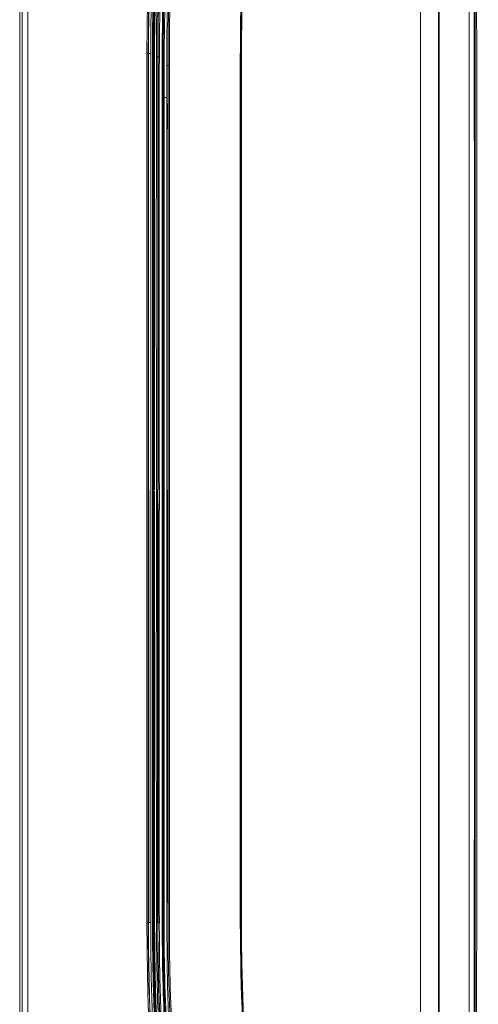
# Model space of a CAD drawing. Extents: x 4615668 to 9294084, y 16339 to 10688993.
# Tile 76 of 256: x 4720878 to 4720889, y 5342558 to 5342581. Entities that reach past the tile are written whole.
import ezdxf

# ---------------------------------------------------------------- set-up
doc = ezdxf.new("R2010")
doc.units = 0
doc.header["$MEASUREMENT"] = 0
doc.layers.add('WM_KLIM_urządzenia', color=3, linetype='Continuous', lineweight=13)
doc.layers.add('Wymiat 100', color=251, linetype='Continuous', lineweight=5)

# ---------------------------------------------------------------- blocks, each defined once
blk = doc.blocks.new('G$C189976BA')
at = {"layer": 'WM_KLIM_urządzenia', "linetype": 'Continuous'}
for p, q in [((0.008, 20.205), (0.008, 63.141)), ((9.826, 62.246), (9.826, 41.686)), ((3.018, 51.903), (3.018, 48.305)), ((3.138, 51.823), (3.138, 51.823)), ((3.147, 51.823), (3.138, 51.823)), ((3.147, 51.823), (3.147, 51.823)), ((3.25, 41.673), (3.251, 51.821)), ((3.365, 51.821), (3.366, 41.673)), ((3.37, 49.392), (3.369, 51.807)), ((5.176, 51.768), (5.187, 51.768)), ((5.188, 41.686), (5.188, 51.768)), ((3.484, 51.616), (3.484, 51.616)), ((3.453, 41.665), (3.453, 50.873)), ((3.483, 50.08), (3.483, 41.665)), ((3.37, 49.392), (3.37, 41.665)), ((3.03, 31.537), (3.03, 41.659)), ((3.137, 41.655), (3.137, 31.522)), ((3.149, 41.655), (3.149, 31.522)), ((3.239, 31.525), (3.239, 41.673)), ((9.826, 41.686), (9.826, 21.125)), ((3.251, 31.525), (3.25, 41.375)), ((5.188, 31.252), (5.177, 31.251)), ((5.192, 30.904), (5.181, 30.904))]:
    blk.add_line(p, q, dxfattribs=at)
for centre, major_axis, ratio, start_param, end_param in [((5.204, 51.768), (0.0175, 0), 0.00441, 1.698458, 3.054325), ((3.069, 31.536), (-0.0438, 0.0001), 0.002931, 4.505891, 6.195927), ((5.204, 31.603), (0.0175, 0), 0.00441, 3.22886, 4.584727), ((5.209, 30.904), (0.0175, 0.0002), 0.003159, 3.22886, 4.585384)]:
    blk.add_ellipse(centre, major_axis=major_axis, ratio=ratio, start_param=start_param, end_param=end_param, dxfattribs=at)
for points, degree, knots in [([(7.732, 69.463), (7.42, 68.981), (7.127, 68.487), (6.366, 67.084), (5.939, 66.154), (4.827, 63.3), (4.311, 61.316), (3.618, 57.29), (3.442, 55.252), (3.381, 52.956), (3.376, 52.701), (3.372, 52.318), (3.371, 52.191), (3.37, 51.999), (3.37, 51.935), (3.37, 51.85), (3.369, 51.828), (3.369, 51.807)], 3, [0, 0, 0, 0, 0.093431, 0.093431, 0.259516, 0.259516, 0.591684, 0.591684, 0.923853, 0.923853, 0.965374, 0.965374, 0.986135, 0.986135, 0.996515, 0.996515, 1, 1, 1, 1]), ([(3.369, 51.807), (3.371, 52.17), (3.375, 52.924), (3.414, 54.095), (3.485, 55.346), (3.598, 56.667), (3.762, 58.053), (3.987, 59.494), (4.357, 61.356), (4.884, 63.332), (5.527, 65.138), (6.069, 66.42), (6.565, 67.454), (7.113, 68.475), (7.524, 69.133), (7.731, 69.463)], 3, [0, 0, 0, 0, 0.059008, 0.122676, 0.190693, 0.262738, 0.338496, 0.41766, 0.499953, 0.64732, 0.749974, 0.811593, 0.873757, 0.93653, 1, 1, 1, 1]), ([(7.752, 69.45), (7.623, 69.248), (7.365, 68.841), (7, 68.211), (6.649, 67.56), (6.316, 66.887), (5.998, 66.193), (5.698, 65.476), (5.278, 64.386), (4.785, 62.884), (4.317, 61.052), (3.964, 59.25), (3.706, 57.489), (3.525, 55.658), (3.412, 53.756), (3.399, 52.464), (3.392, 51.807)], 3, [0, 0, 0, 0, 0.038941, 0.078447, 0.118557, 0.159309, 0.200741, 0.242887, 0.285785, 0.390987, 0.500082, 0.593443, 0.689916, 0.789707, 0.89301, 1, 1, 1, 1]), ([(3.455, 51.616), (3.456, 51.984), (3.456, 52.713), (3.486, 53.796), (3.538, 54.86), (3.613, 55.904), (3.712, 56.928), (3.835, 57.932), (3.98, 58.916), (4.15, 59.881), (4.437, 61.289), (4.9, 63.099), (5.536, 64.942), (6.137, 66.369), (6.644, 67.428), (7.187, 68.436), (7.586, 69.073), (7.783, 69.388)], 3, [0, 0, 0, 0, 0.059472, 0.117895, 0.175297, 0.231709, 0.287163, 0.341693, 0.395335, 0.448122, 0.500094, 0.627882, 0.750025, 0.815062, 0.878313, 0.939911, 1, 1, 1, 1]), ([(7.806, 69.374), (6.969, 68.075), (6.274, 66.689), (5.14, 63.816), (4.705, 62.33), (4.045, 59.313), (3.82, 57.782), (3.535, 54.706), (3.476, 53.161), (3.484, 51.616)], 3, [0, 0, 0, 0, 0.25, 0.25, 0.5, 0.5, 0.75, 0.75, 1, 1, 1, 1]), ([(3.516, 51.609), (3.5, 54.281), (3.686, 56.958), (4.631, 62.216), (5.403, 64.801), (6.59, 67.195)], 3, [0, 0, 0, 0, 0.5, 0.5, 1, 1, 1, 1]), ([(0.062, 41.673), (0.062, 42.971), (0.062, 44.269), (0.063, 49.068), (0.063, 52.569), (0.063, 56.712), (0.063, 57.354), (0.063, 59.708), (0.063, 61.42), (0.063, 63.131)], 3, [0, 0, 0, 0, 0.181468, 0.181468, 0.670917, 0.670917, 0.760738, 0.760738, 1, 1, 1, 1]), ([(0.203, 63.129), (0.2, 59.553), (0.195, 52.401), (0.196, 45.249), (0.196, 41.673)], 3, [0, 0, 0, 0, 0.5, 1, 1, 1, 1]), ([(2.988, 51.903), (2.99, 52.23), (2.994, 52.88), (3.023, 53.847), (3.069, 54.799), (3.134, 55.736), (3.218, 56.659), (3.342, 57.759), (3.521, 59.024), (3.781, 60.439), (4.085, 61.807), (4.334, 62.693), (4.458, 63.13)], 3, [0, 0, 0, 0, 0.086381, 0.171499, 0.255388, 0.338082, 0.419619, 0.500035, 0.630277, 0.756884, 0.880055, 1, 1, 1, 1]), ([(4.486, 63.122), (3.949, 61.307), (3.587, 59.445), (3.123, 55.689), (3.021, 53.796), (3.02, 51.903)], 3, [0, 0, 0, 0, 0.5, 0.5, 1, 1, 1, 1]), ([(3.025, 51.903), (3.026, 53.796), (3.128, 55.69), (3.593, 59.446), (3.955, 61.308), (4.493, 63.123)], 3, [0, 0, 0, 0, 0.5, 0.5, 1, 1, 1, 1]), ([(4.547, 63.132), (4.282, 62.235), (4.058, 61.326), (3.682, 59.471), (3.531, 58.523), (3.181, 55.693), (3.078, 53.797), (3.078, 51.903)], 3, [0, 0, 0, 0, 0.247004, 0.247004, 0.500007, 0.500007, 1, 1, 1, 1]), ([(3.118, 51.823), (3.117, 51.949), (3.116, 52.235), (3.124, 52.712), (3.143, 53.539), (3.189, 54.69), (3.293, 56.117), (3.443, 57.548), (3.644, 58.969), (3.902, 60.384), (4.21, 61.773), (4.467, 62.681), (4.594, 63.132)], 3, [0, 0, 0, 0, 0.033217, 0.074889, 0.125023, 0.249991, 0.376664, 0.500047, 0.627223, 0.752779, 0.876942, 1, 1, 1, 1]), ([(4.62, 63.139), (4.074, 61.309), (3.706, 59.432), (3.355, 56.589), (3.272, 55.637), (3.191, 54.208), (3.171, 53.731), (3.151, 53.016), (3.147, 52.777), (3.14, 52.3), (3.136, 52.062), (3.138, 51.823)], 3, [0, 0, 0, 0, 0.5, 0.5, 0.75, 0.75, 0.875, 0.875, 0.9375, 0.9375, 1, 1, 1, 1]), ([(3.147, 51.823), (3.144, 52.062), (3.149, 52.3), (3.155, 52.777), (3.16, 53.016), (3.18, 53.731), (3.199, 54.208), (3.28, 55.637), (3.363, 56.587), (3.714, 59.429), (4.082, 61.308), (4.628, 63.137)], 3, [0, 0, 0, 0, 0.0625, 0.0625, 0.125, 0.125, 0.25, 0.25, 0.5, 0.5, 1, 1, 1, 1]), ([(4.65, 63.13), (4.577, 62.88), (4.431, 62.375), (4.234, 61.606), (4.053, 60.822), (3.889, 60.022), (3.742, 59.206), (3.612, 58.374), (3.474, 57.348), (3.344, 56.116), (3.241, 54.689), (3.19, 53.492), (3.175, 52.658), (3.167, 52.181), (3.168, 51.942), (3.168, 51.823)], 3, [0, 0, 0, 0, 0.068395, 0.137736, 0.208067, 0.279427, 0.351857, 0.425394, 0.500076, 0.623388, 0.749989, 0.874983, 0.937489, 0.968742, 1, 1, 1, 1]), ([(3.21, 51.821), (3.211, 52.15), (3.214, 52.804), (3.241, 53.777), (3.287, 54.736), (3.352, 55.68), (3.435, 56.61), (3.56, 57.718), (3.741, 58.994), (4.003, 60.421), (4.311, 61.798), (4.564, 62.69), (4.689, 63.13)], 3, [0, 0, 0, 0, 0.086273, 0.17131, 0.255147, 0.33782, 0.419365, 0.499821, 0.630248, 0.756948, 0.880126, 1, 1, 1, 1]), ([(4.717, 63.122), (4.172, 61.295), (3.806, 59.418), (3.339, 55.635), (3.238, 53.727), (3.241, 51.821)], 3, [0, 0, 0, 0, 0.5, 0.5, 1, 1, 1, 1]), ([(3.248, 51.821), (3.245, 53.727), (3.346, 55.635), (3.813, 59.419), (4.179, 61.296), (4.724, 63.124)], 3, [0, 0, 0, 0, 0.5, 0.5, 1, 1, 1, 1]), ([(4.758, 63.133), (4.691, 62.904), (4.558, 62.446), (4.379, 61.753), (4.214, 61.056), (4.016, 60.127), (3.804, 58.953), (3.583, 57.396), (3.41, 55.669), (3.297, 53.764), (3.285, 52.475), (3.279, 51.821)], 3, [0, 0, 0, 0, 0.062506, 0.125, 0.18753, 0.250137, 0.373834, 0.5002, 0.662197, 0.828699, 1, 1, 1, 1]), ([(3.345, 51.821), (3.347, 52.153), (3.351, 52.812), (3.379, 53.791), (3.425, 54.752), (3.49, 55.695), (3.573, 56.62), (3.695, 57.709), (3.871, 58.955), (4.128, 60.363), (4.438, 61.756), (4.699, 62.673), (4.83, 63.133)], 3, [0, 0, 0, 0, 0.08705, 0.172569, 0.25659, 0.339149, 0.42028, 0.500021, 0.626185, 0.749995, 0.874898, 1, 1, 1, 1]), ([(4.856, 63.139), (4.777, 62.869), (4.624, 62.346), (4.43, 61.581), (4.265, 60.868), (4.127, 60.21), (4.014, 59.609), (3.921, 59.069), (3.845, 58.592), (3.785, 58.18), (3.739, 57.836), (3.63, 56.981), (3.494, 55.604), (3.385, 53.697), (3.373, 52.44), (3.366, 51.821)], 3, [0, 0, 0, 0, 0.073739, 0.142669, 0.20661, 0.265379, 0.318795, 0.366685, 0.408888, 0.445256, 0.475661, 0.49999, 0.670962, 0.837867, 1, 1, 1, 1]), ([(10.665, 62.618), (10.667, 61.457), (10.669, 60.296), (10.675, 55.276), (10.677, 51.418), (10.679, 45.597), (10.679, 43.635), (10.679, 41.673)], 3, [0, 0, 0, 0, 0.166317, 0.166317, 0.718996, 0.718996, 1, 1, 1, 1]), ([(9.821, 41.686), (9.821, 43.015), (9.821, 44.344), (9.821, 46.435), (9.821, 47.197), (9.821, 48.721), (9.821, 49.483), (9.821, 51.007), (9.821, 51.769), (9.821, 54.055), (9.821, 55.579), (9.821, 57.865), (9.821, 58.627), (9.821, 60.151), (9.821, 60.913), (9.821, 61.865), (9.821, 62.056), (9.821, 62.246)], 3, [0, 0, 0, 0, 0.193946, 0.193946, 0.305125, 0.305125, 0.416305, 0.416305, 0.527484, 0.527484, 0.749845, 0.749845, 0.861025, 0.861025, 0.972205, 0.972205, 1, 1, 1, 1]), ([(9.827, 62.246), (9.827, 62.055), (9.827, 61.865), (9.827, 60.913), (9.827, 60.151), (9.827, 58.627), (9.827, 57.865), (9.827, 55.579), (9.827, 54.055), (9.827, 51.769), (9.827, 51.007), (9.827, 49.483), (9.827, 48.721), (9.827, 47.197), (9.827, 46.435), (9.827, 44.344), (9.827, 43.015), (9.827, 41.686)], 3, [0, 0, 0, 0, 0.027795, 0.027795, 0.138975, 0.138975, 0.250154, 0.250154, 0.472515, 0.472515, 0.583694, 0.583694, 0.694874, 0.694874, 0.806054, 0.806054, 1, 1, 1, 1]), ([(6.19, 61.137), (5.818, 59.607), (5.566, 58.05), (5.245, 54.918), (5.176, 53.343), (5.176, 51.768)], 3, [0, 0, 0, 0, 0.5, 0.5, 1, 1, 1, 1]), ([(6.201, 61.135), (6.177, 61.035), (6.154, 60.936), (6.015, 60.337), (5.911, 59.835), (5.635, 58.321), (5.497, 57.304), (5.298, 55.262), (5.237, 54.238), (5.195, 52.731), (5.189, 52.25), (5.188, 51.768)], 3, [0, 0, 0, 0, 0.032429, 0.032429, 0.195342, 0.195342, 0.521167, 0.521167, 0.846993, 0.846993, 1, 1, 1, 1]), ([(6.215, 61.131), (6.158, 60.885), (6.041, 60.39), (5.888, 59.637), (5.75, 58.869), (5.627, 58.087), (5.52, 57.289), (5.416, 56.365), (5.323, 55.31), (5.252, 54.137), (5.21, 52.953), (5.205, 52.167), (5.202, 51.768)], 3, [0, 0, 0, 0, 0.080201, 0.161596, 0.24423, 0.328149, 0.413394, 0.500006, 0.623632, 0.749993, 0.873422, 1, 1, 1, 1]), ([(2.988, 41.673), (2.987, 43.378), (2.986, 46.788), (2.987, 50.198), (2.988, 51.903)], 3, [0, 0, 0, 0, 0.5, 1, 1, 1, 1]), ([(2.988, 51.903), (2.991, 51.903), (2.994, 51.903), (3, 51.903), (3.003, 51.903), (3.008, 51.903), (3.01, 51.903), (3.014, 51.903), (3.016, 51.903), (3.019, 51.903), (3.019, 51.903), (3.02, 51.903)], 3, [0, 0, 0, 0, 0.199529, 0.199529, 0.399096, 0.399096, 0.598209, 0.598209, 0.797322, 0.797322, 1, 1, 1, 1]), ([(3.02, 51.903), (3.019, 50.198), (3.018, 46.788), (3.019, 43.378), (3.019, 41.673)], 3, [0, 0, 0, 0, 0.5, 1, 1, 1, 1]), ([(3.025, 51.903), (3.024, 51.903), (3.023, 51.903), (3.021, 51.903), (3.021, 51.903), (3.02, 51.903)], 3, [0, 0, 0, 0, 0.503561, 0.503561, 1, 1, 1, 1]), ([(3.025, 41.668), (3.024, 43.842), (3.023, 47.253), (3.025, 50.665), (3.025, 51.903)], 3, [0, 0, 0, 0, 0.637121, 1, 1, 1, 1]), ([(3.025, 51.903), (3.026, 51.903), (3.027, 51.903), (3.031, 51.903), (3.034, 51.903), (3.04, 51.903), (3.045, 51.903), (3.053, 51.903), (3.058, 51.903), (3.068, 51.903), (3.073, 51.903), (3.078, 51.903)], 3, [0, 0, 0, 0, 0.199861, 0.199861, 0.399721, 0.399721, 0.599582, 0.599582, 0.799442, 0.799442, 1, 1, 1, 1]), ([(3.078, 51.903), (3.077, 50.197), (3.076, 46.786), (3.077, 43.374), (3.078, 41.668)], 3, [0, 0, 0, 0, 0.5, 1, 1, 1, 1]), ([(3.138, 51.823), (3.138, 51.823), (3.137, 51.823), (3.135, 51.823), (3.133, 51.823), (3.129, 51.823), (3.127, 51.823), (3.123, 51.823), (3.122, 51.823), (3.119, 51.823), (3.118, 51.823), (3.118, 51.823)], 3, [0, 0, 0, 0, 0.263883, 0.263883, 0.527766, 0.527766, 0.791652, 0.791652, 0.918108, 0.918108, 1, 1, 1, 1]), ([(3.118, 41.657), (3.118, 41.674), (3.118, 41.692), (3.118, 41.779), (3.118, 41.85), (3.118, 42.2), (3.118, 42.481), (3.118, 43.884), (3.118, 45.007), (3.118, 47.252), (3.118, 48.374), (3.118, 49.609), (3.118, 49.722), (3.118, 50.497), (3.118, 51.16), (3.118, 51.823)], 3, [0, 0, 0, 0, 0.005176, 0.005176, 0.02588, 0.02588, 0.108695, 0.108695, 0.439957, 0.439957, 0.771218, 0.771218, 0.804393, 0.804393, 1, 1, 1, 1]), ([(3.138, 51.823), (3.138, 51.16), (3.139, 50.497), (3.139, 49.539), (3.139, 49.245), (3.139, 48.36), (3.139, 47.771), (3.139, 47.034), (3.139, 46.886), (3.139, 46.481), (3.139, 46.223), (3.139, 45.707), (3.139, 45.449), (3.139, 44.676), (3.139, 44.16), (3.139, 42.981), (3.139, 42.319), (3.139, 41.657)], 3, [0, 0, 0, 0, 0.19562, 0.19562, 0.282608, 0.282608, 0.456582, 0.456582, 0.500075, 0.500075, 0.576189, 0.576189, 0.652303, 0.652303, 0.80453, 0.80453, 1, 1, 1, 1]), ([(3.147, 41.673), (3.147, 41.82), (3.147, 41.968), (3.147, 42.705), (3.147, 43.294), (3.147, 45.063), (3.147, 46.242), (3.147, 48.888), (3.147, 50.356), (3.147, 51.823)], 3, [0, 0, 0, 0, 0.043563, 0.043563, 0.217816, 0.217816, 0.56632, 0.56632, 1, 1, 1, 1]), ([(3.168, 51.823), (3.167, 51.823), (3.166, 51.823), (3.164, 51.823), (3.162, 51.823), (3.159, 51.823), (3.156, 51.823), (3.152, 51.823), (3.15, 51.823), (3.148, 51.823), (3.147, 51.823), (3.147, 51.823)], 3, [0, 0, 0, 0, 0.081493, 0.081493, 0.21084, 0.21084, 0.473895, 0.473895, 0.736948, 0.736948, 1, 1, 1, 1]), ([(3.168, 51.823), (3.168, 50.131), (3.168, 46.748), (3.168, 43.365), (3.168, 41.673)], 3, [0, 0, 0, 0, 0.5, 1, 1, 1, 1]), ([(3.21, 41.673), (3.209, 43.364), (3.208, 46.747), (3.209, 50.13), (3.21, 51.821)], 3, [0, 0, 0, 0, 0.5, 1, 1, 1, 1]), ([(3.241, 51.821), (3.241, 51.699), (3.241, 51.577), (3.241, 50.968), (3.241, 50.481), (3.24, 49.506), (3.24, 49.018), (3.24, 48.044), (3.24, 47.556), (3.24, 46.581), (3.24, 46.094), (3.24, 45.363), (3.24, 45.119), (3.24, 44.388), (3.241, 43.901), (3.241, 42.833), (3.241, 42.253), (3.241, 41.673)], 3, [0, 0, 0, 0, 0.03602, 0.03602, 0.180104, 0.180104, 0.324188, 0.324188, 0.468273, 0.468273, 0.612357, 0.612357, 0.684399, 0.684399, 0.828483, 0.828483, 1, 1, 1, 1]), ([(3.247, 41.673), (3.247, 41.795), (3.247, 41.917), (3.247, 42.526), (3.247, 43.013), (3.247, 44.475), (3.247, 45.45), (3.247, 46.64), (3.247, 46.854), (3.247, 47.556), (3.247, 48.044), (3.247, 49.018), (3.247, 49.506), (3.247, 50.481), (3.247, 50.968), (3.247, 51.577), (3.247, 51.699), (3.247, 51.821)], 3, [0, 0, 0, 0, 0.036021, 0.036021, 0.180105, 0.180105, 0.468273, 0.468273, 0.531725, 0.531725, 0.67581, 0.67581, 0.819895, 0.819895, 0.963979, 0.963979, 1, 1, 1, 1]), ([(3.279, 51.821), (3.278, 50.13), (3.278, 46.747), (3.278, 43.364), (3.279, 41.673)], 3, [0, 0, 0, 0, 0.5, 1, 1, 1, 1]), ([(3.346, 41.673), (3.346, 43.878), (3.345, 46.083), (3.345, 49.465), (3.345, 50.643), (3.345, 51.821)], 3, [0, 0, 0, 0, 0.651832, 0.651832, 1, 1, 1, 1]), ([(3.366, 51.821), (3.367, 50.643), (3.367, 49.465), (3.367, 46.083), (3.367, 43.878), (3.367, 41.673)], 3, [0, 0, 0, 0, 0.348169, 0.348169, 1, 1, 1, 1]), ([(3.392, 51.807), (3.392, 51.79), (3.392, 51.772), (3.392, 51.684), (3.392, 51.614), (3.392, 51.32), (3.392, 51.097), (3.392, 50.873)], 3, [0, 0, 0, 0, 0.056363, 0.056363, 0.281813, 0.281813, 1, 1, 1, 1]), ([(5.176, 51.768), (5.176, 51.626), (5.176, 51.484), (5.176, 50.774), (5.176, 50.205), (5.176, 49.353), (5.176, 49.069), (5.176, 48.217), (5.176, 47.648), (5.176, 46.796), (5.176, 46.512), (5.176, 45.66), (5.176, 45.091), (5.176, 44.239), (5.176, 43.955), (5.176, 43.009), (5.176, 42.347), (5.176, 41.686)], 3, [0, 0, 0, 0, 0.042269, 0.042269, 0.211346, 0.211346, 0.295884, 0.295884, 0.46496, 0.46496, 0.549498, 0.549498, 0.718575, 0.718575, 0.803113, 0.803113, 1, 1, 1, 1]), ([(5.187, 41.686), (5.187, 43.366), (5.187, 45.887), (5.187, 49.248), (5.187, 50.928), (5.187, 51.768)], 3, [0, 0, 0, 0, 0.5, 0.75, 1, 1, 1, 1]), ([(5.202, 51.768), (5.202, 50.091), (5.202, 46.73), (5.202, 43.369), (5.202, 41.686)], 3, [0, 0, 0, 0, 0.499015, 1, 1, 1, 1]), ([(3.484, 51.616), (3.483, 51.616), (3.482, 51.616), (3.479, 51.616), (3.477, 51.616), (3.472, 51.616), (3.469, 51.616), (3.464, 51.616), (3.462, 51.616), (3.458, 51.616), (3.457, 51.616), (3.455, 51.616)], 3, [0, 0, 0, 0, 0.236828, 0.236828, 0.473655, 0.473655, 0.710488, 0.710488, 0.896393, 0.896393, 1, 1, 1, 1]), ([(3.484, 51.616), (3.484, 51.493), (3.484, 51.369), (3.484, 50.857), (3.483, 50.469), (3.483, 50.08)], 3, [0, 0, 0, 0, 0.241372, 0.241372, 1, 1, 1, 1]), ([(3.39, 50.873), (3.39, 50.856), (3.39, 50.838), (3.39, 50.751), (3.39, 50.681), (3.39, 50.33), (3.39, 50.049), (3.39, 48.646), (3.39, 47.523), (3.39, 44.822), (3.39, 43.244), (3.39, 41.665)], 3, [0, 0, 0, 0, 0.005714, 0.005714, 0.028571, 0.028571, 0.12, 0.12, 0.485714, 0.485714, 1, 1, 1, 1]), ([(0.063, 20.215), (0.063, 21.928), (0.063, 23.641), (0.063, 28.318), (0.063, 31.283), (0.063, 35.731), (0.062, 37.213), (0.062, 39.688), (0.062, 40.68), (0.062, 41.673)], 3, [0, 0, 0, 0, 0.239476, 0.239476, 0.653996, 0.653996, 0.861256, 0.861256, 1, 1, 1, 1]), ([(0.196, 41.673), (0.196, 38.097), (0.195, 30.945), (0.2, 23.793), (0.203, 20.217)], 3, [0, 0, 0, 0, 0.5, 1, 1, 1, 1]), ([(2.988, 31.537), (2.987, 33.225), (2.986, 36.602), (2.987, 39.98), (2.987, 41.668)], 3, [0, 0, 0, 0, 0.5, 1, 1, 1, 1]), ([(3.019, 41.668), (3.019, 41.544), (3.019, 41.421), (3.019, 40.803), (3.019, 40.308), (3.019, 38.825), (3.018, 37.836), (3.018, 36.684), (3.018, 36.521), (3.018, 35.864), (3.018, 35.369), (3.018, 34.38), (3.019, 33.886), (3.019, 32.897), (3.019, 32.402), (3.019, 31.784), (3.02, 31.66), (3.02, 31.537)], 3, [0, 0, 0, 0, 0.036608, 0.036608, 0.183039, 0.183039, 0.475901, 0.475901, 0.524099, 0.524099, 0.67053, 0.67053, 0.816961, 0.816961, 0.963392, 0.963392, 1, 1, 1, 1]), ([(3.025, 31.537), (3.024, 33.154), (3.023, 36.528), (3.024, 39.903), (3.025, 41.659)], 3, [0, 0, 0, 0, 0.479382, 1, 1, 1, 1]), ([(3.078, 41.659), (3.077, 39.972), (3.076, 36.598), (3.077, 33.224), (3.078, 31.537)], 3, [0, 0, 0, 0, 0.5, 1, 1, 1, 1]), ([(3.118, 31.522), (3.118, 31.804), (3.118, 32.086), (3.118, 32.823), (3.118, 33.278), (3.118, 34.027), (3.118, 34.322), (3.118, 35.206), (3.118, 35.796), (3.118, 36.68), (3.118, 36.975), (3.118, 37.859), (3.118, 38.449), (3.118, 39.333), (3.118, 39.628), (3.118, 40.5), (3.118, 41.078), (3.118, 41.655)], 3, [0, 0, 0, 0, 0.083507, 0.083507, 0.218159, 0.218159, 0.305423, 0.305423, 0.479951, 0.479951, 0.567215, 0.567215, 0.741744, 0.741744, 0.829008, 0.829008, 1, 1, 1, 1]), ([(3.139, 41.655), (3.139, 41.508), (3.139, 41.361), (3.139, 40.624), (3.139, 40.034), (3.139, 38.266), (3.139, 37.086), (3.139, 35.477), (3.139, 35.047), (3.139, 34.322), (3.139, 34.027), (3.139, 33.143), (3.139, 32.553), (3.138, 31.817), (3.138, 31.669), (3.138, 31.522)], 3, [0, 0, 0, 0, 0.043632, 0.043632, 0.21816, 0.21816, 0.567217, 0.567217, 0.694576, 0.694576, 0.78184, 0.78184, 0.956368, 0.956368, 1, 1, 1, 1]), ([(3.147, 31.522), (3.147, 33.211), (3.147, 36.589), (3.147, 39.966), (3.147, 41.655)], 3, [0, 0, 0, 0, 0.5, 1, 1, 1, 1]), ([(3.168, 41.655), (3.168, 39.966), (3.168, 36.589), (3.168, 33.211), (3.168, 31.522)], 3, [0, 0, 0, 0, 0.5, 1, 1, 1, 1]), ([(3.21, 31.525), (3.209, 33.216), (3.208, 36.599), (3.209, 39.982), (3.21, 41.673)], 3, [0, 0, 0, 0, 0.5, 1, 1, 1, 1]), ([(3.241, 41.673), (3.241, 39.981), (3.24, 36.599), (3.241, 33.216), (3.241, 31.525)], 3, [0, 0, 0, 0, 0.5, 1, 1, 1, 1]), ([(3.279, 41.673), (3.279, 39.981), (3.278, 36.599), (3.278, 33.216), (3.279, 31.525)], 3, [0, 0, 0, 0, 0.5, 1, 1, 1, 1]), ([(3.345, 31.537), (3.345, 31.554), (3.345, 31.572), (3.345, 33.81), (3.345, 36.03), (3.346, 39.391), (3.346, 40.532), (3.346, 41.673)], 3, [0, 0, 0, 0, 0.005191, 0.005191, 0.662377, 0.662377, 1, 1, 1, 1]), ([(3.367, 41.673), (3.367, 40.532), (3.367, 39.391), (3.367, 36.013), (3.367, 33.775), (3.366, 31.537)], 3, [0, 0, 0, 0, 0.337622, 0.337622, 1, 1, 1, 1]), ([(3.39, 41.665), (3.39, 41.648), (3.39, 41.63), (3.39, 41.542), (3.39, 41.472), (3.39, 41.121), (3.39, 40.841), (3.39, 39.438), (3.39, 38.315), (3.39, 35.311), (3.39, 33.429), (3.39, 31.548)], 3, [0, 0, 0, 0, 0.005201, 0.005201, 0.026004, 0.026004, 0.109216, 0.109216, 0.442065, 0.442065, 1, 1, 1, 1]), ([(3.457, 32.005), (3.456, 33.615), (3.454, 36.835), (3.453, 40.055), (3.453, 41.665)], 3, [0, 0, 0, 0, 0.5, 1, 1, 1, 1]), ([(5.176, 31.603), (5.176, 31.759), (5.176, 31.914), (5.176, 32.691), (5.176, 33.313), (5.176, 34.246), (5.176, 34.557), (5.176, 35.178), (5.176, 35.489), (5.176, 36.422), (5.176, 37.044), (5.176, 37.976), (5.176, 38.287), (5.176, 38.909), (5.176, 39.22), (5.176, 40.249), (5.176, 40.967), (5.176, 41.686)], 3, [0, 0, 0, 0, 0.046252, 0.046252, 0.231259, 0.231259, 0.323763, 0.323763, 0.416267, 0.416267, 0.601274, 0.601274, 0.693778, 0.693778, 0.786282, 0.786282, 1, 1, 1, 1]), ([(5.187, 31.603), (5.187, 31.759), (5.187, 31.914), (5.187, 32.691), (5.187, 33.313), (5.187, 34.246), (5.187, 34.557), (5.187, 35.178), (5.187, 35.489), (5.187, 36.422), (5.187, 37.044), (5.187, 37.976), (5.187, 38.287), (5.187, 38.909), (5.187, 39.22), (5.187, 40.249), (5.187, 40.967), (5.187, 41.686)], 3, [0, 0, 0, 0, 0.046252, 0.046252, 0.23126, 0.23126, 0.323764, 0.323764, 0.416268, 0.416268, 0.601276, 0.601276, 0.69378, 0.69378, 0.786283, 0.786283, 1, 1, 1, 1]), ([(5.202, 41.686), (5.202, 40.002), (5.202, 36.641), (5.202, 33.28), (5.202, 31.603)], 3, [0, 0, 0, 0, 0.500987, 1, 1, 1, 1]), ([(9.821, 21.125), (9.821, 21.316), (9.821, 21.506), (9.821, 22.458), (9.821, 23.22), (9.821, 24.744), (9.821, 25.506), (9.821, 27.792), (9.821, 29.316), (9.821, 31.602), (9.821, 32.364), (9.821, 33.888), (9.821, 34.65), (9.821, 36.174), (9.821, 36.936), (9.821, 39.027), (9.821, 40.356), (9.821, 41.686)], 3, [0, 0, 0, 0, 0.027795, 0.027795, 0.138975, 0.138975, 0.250155, 0.250155, 0.472516, 0.472516, 0.583695, 0.583695, 0.694875, 0.694875, 0.806054, 0.806054, 1, 1, 1, 1]), ([(9.827, 41.686), (9.827, 40.356), (9.827, 39.027), (9.827, 36.936), (9.827, 36.174), (9.827, 34.65), (9.827, 33.888), (9.827, 32.364), (9.827, 31.602), (9.827, 29.316), (9.827, 27.792), (9.827, 25.506), (9.827, 24.744), (9.827, 23.221), (9.827, 22.459), (9.827, 21.506), (9.827, 21.316), (9.827, 21.125)], 3, [0, 0, 0, 0, 0.193946, 0.193946, 0.305126, 0.305126, 0.416306, 0.416306, 0.527485, 0.527485, 0.749846, 0.749846, 0.861025, 0.861025, 0.972205, 0.972205, 1, 1, 1, 1]), ([(10.665, 20.728), (10.667, 21.889), (10.669, 23.05), (10.675, 28.07), (10.677, 31.928), (10.679, 37.749), (10.679, 39.711), (10.679, 41.673)], 3, [0, 0, 0, 0, 0.166312, 0.166312, 0.718994, 0.718994, 1, 1, 1, 1]), ([(7.783, 13.957), (7.662, 14.148), (7.42, 14.531), (7.078, 15.123), (6.75, 15.729), (6.437, 16.351), (6.139, 16.989), (5.856, 17.643), (5.589, 18.312), (5.337, 18.996), (5.101, 19.697), (4.88, 20.413), (4.676, 21.144), (4.487, 21.891), (4.242, 22.972), (3.973, 24.406), (3.724, 26.213), (3.554, 28.086), (3.456, 30.024), (3.457, 31.338), (3.457, 32.005)], 3, [0, 0, 0, 0, 0.035967, 0.072249, 0.108871, 0.145863, 0.183252, 0.221067, 0.259334, 0.298083, 0.337338, 0.377128, 0.417478, 0.458412, 0.499955, 0.594042, 0.690886, 0.790698, 0.893675, 1, 1, 1, 1]), ([(3.487, 32.005), (3.485, 31.652), (3.482, 30.967), (3.502, 29.97), (3.539, 29.032), (3.591, 28.15), (3.717, 26.538), (3.945, 24.707), (4.391, 22.356), (4.904, 20.331), (5.539, 18.476), (6.127, 17.069), (6.646, 15.978), (7.202, 14.942), (7.616, 14.277), (7.806, 13.972)], 3, [0, 0, 0, 0, 0.056235, 0.109229, 0.159114, 0.206018, 0.250061, 0.41716, 0.500073, 0.631757, 0.750022, 0.812527, 0.875015, 0.942704, 1, 1, 1, 1]), ([(10.753, 10.383), (10.054, 11.068), (9.404, 11.8), (8.214, 13.35), (7.674, 14.168), (6.227, 16.716), (5.487, 18.54), (4.39, 22.291), (4.03, 24.22), (3.583, 28.105), (3.496, 30.062), (3.518, 32.017)], 3, [0, 0, 0, 0, 0.125, 0.125, 0.25, 0.25, 0.5, 0.5, 0.75, 0.75, 1, 1, 1, 1]), ([(4.458, 20.216), (4.386, 20.465), (4.241, 20.967), (4.047, 21.734), (3.868, 22.517), (3.706, 23.319), (3.559, 24.137), (3.429, 24.973), (3.271, 26.153), (3.117, 27.691), (3.004, 29.598), (2.993, 30.885), (2.988, 31.537)], 3, [0, 0, 0, 0, 0.067915, 0.136935, 0.2071, 0.27845, 0.351023, 0.424858, 0.499988, 0.662963, 0.829534, 1, 1, 1, 1]), ([(3.02, 31.537), (3.014, 29.629), (3.116, 27.72), (3.582, 23.933), (3.945, 22.054), (4.486, 20.223)], 3, [0, 0, 0, 0, 0.5, 0.5, 1, 1, 1, 1]), ([(3.025, 31.537), (3.024, 31.537), (3.024, 31.537), (3.022, 31.537), (3.021, 31.537), (3.02, 31.537)], 3, [0, 0, 0, 0, 0.343267, 0.343267, 1, 1, 1, 1]), ([(4.493, 20.222), (3.951, 22.052), (3.588, 23.932), (3.122, 27.719), (3.02, 29.629), (3.025, 31.537)], 3, [0, 0, 0, 0, 0.5, 0.5, 1, 1, 1, 1]), ([(3.078, 31.537), (3.079, 31.209), (3.08, 30.558), (3.107, 29.587), (3.152, 28.628), (3.217, 27.681), (3.301, 26.746), (3.425, 25.632), (3.606, 24.352), (3.866, 22.923), (4.171, 21.545), (4.423, 20.653), (4.547, 20.213)], 3, [0, 0, 0, 0, 0.085744, 0.170478, 0.254237, 0.337058, 0.418979, 0.500038, 0.630582, 0.757287, 0.880353, 1, 1, 1, 1]), ([(4.594, 20.213), (4.52, 20.47), (4.371, 20.986), (4.171, 21.775), (3.987, 22.579), (3.822, 23.4), (3.673, 24.237), (3.542, 25.09), (3.429, 25.961), (3.333, 26.847), (3.255, 27.75), (3.193, 28.67), (3.15, 29.606), (3.123, 30.558), (3.119, 31.199), (3.118, 31.522)], 3, [0, 0, 0, 0, 0.07003, 0.141056, 0.213124, 0.286277, 0.36056, 0.436011, 0.512671, 0.590577, 0.669764, 0.750268, 0.832121, 0.915355, 1, 1, 1, 1]), ([(3.138, 31.522), (3.139, 29.614), (3.238, 27.703), (3.705, 23.915), (4.074, 22.037), (4.62, 20.207)], 3, [0, 0, 0, 0, 0.5, 0.5, 1, 1, 1, 1]), ([(4.628, 20.208), (4.082, 22.038), (3.714, 23.916), (3.247, 27.704), (3.147, 29.614), (3.147, 31.522)], 3, [0, 0, 0, 0, 0.5, 0.5, 1, 1, 1, 1]), ([(3.168, 31.522), (3.17, 31.14), (3.175, 30.385), (3.213, 29.264), (3.274, 28.166), (3.36, 27.092), (3.47, 26.04), (3.605, 25.012), (3.764, 24.007), (3.947, 23.025), (4.155, 22.066), (4.386, 21.13), (4.562, 20.519), (4.65, 20.215)], 3, [0, 0, 0, 0, 0.099969, 0.197956, 0.294013, 0.388193, 0.480552, 0.57115, 0.660049, 0.747314, 0.833012, 0.917216, 1, 1, 1, 1]), ([(4.688, 20.215), (4.616, 20.465), (4.47, 20.968), (4.275, 21.735), (4.094, 22.519), (3.931, 23.319), (3.784, 24.137), (3.653, 24.971), (3.495, 26.146), (3.341, 27.679), (3.227, 29.584), (3.215, 30.872), (3.209, 31.525)], 3, [0, 0, 0, 0, 0.06811, 0.137268, 0.207518, 0.278898, 0.35145, 0.42521, 0.500214, 0.662406, 0.828903, 1, 1, 1, 1]), ([(3.241, 31.525), (3.242, 31.184), (3.245, 30.482), (3.278, 29.4), (3.338, 28.258), (3.433, 27.058), (3.596, 25.541), (3.844, 23.882), (4.176, 22.258), (4.465, 21.09), (4.647, 20.464), (4.716, 20.223)], 3, [0, 0, 0, 0, 0.08936, 0.184031, 0.284002, 0.389263, 0.499815, 0.684215, 0.829037, 0.934294, 1, 1, 1, 1]), ([(4.724, 20.222), (4.179, 22.05), (3.813, 23.927), (3.345, 27.71), (3.244, 29.618), (3.247, 31.525)], 3, [0, 0, 0, 0, 0.5, 0.5, 1, 1, 1, 1]), ([(3.278, 31.525), (3.28, 31.196), (3.282, 30.543), (3.31, 29.57), (3.355, 28.612), (3.42, 27.667), (3.504, 26.736), (3.628, 25.627), (3.81, 24.35), (4.071, 22.923), (4.379, 21.545), (4.632, 20.653), (4.757, 20.213)], 3, [0, 0, 0, 0, 0.086143, 0.171103, 0.254912, 0.337609, 0.419229, 0.499812, 0.630236, 0.756936, 0.880118, 1, 1, 1, 1]), ([(4.83, 20.213), (4.755, 20.469), (4.605, 20.985), (4.404, 21.772), (4.22, 22.576), (4.053, 23.396), (3.904, 24.234), (3.772, 25.088), (3.658, 25.959), (3.562, 26.848), (3.483, 27.753), (3.421, 28.675), (3.378, 29.614), (3.35, 30.57), (3.347, 31.212), (3.345, 31.537)], 3, [0, 0, 0, 0, 0.06983, 0.140687, 0.212618, 0.285667, 0.359877, 0.435291, 0.511947, 0.589884, 0.669139, 0.749745, 0.831736, 0.915144, 1, 1, 1, 1]), ([(3.366, 31.537), (3.367, 31.542), (3.367, 31.549), (3.368, 31.551), (3.369, 31.548)], 2, [0, 0, 0, 0.25, 0.5, 1, 1, 1]), ([(3.366, 31.537), (3.369, 31.167), (3.373, 30.421), (3.41, 29.292), (3.473, 28.146), (3.568, 26.985), (3.699, 25.777), (3.886, 24.44), (4.142, 23.023), (4.464, 21.579), (4.727, 20.66), (4.856, 20.206)], 3, [0, 0, 0, 0, 0.096664, 0.195182, 0.295335, 0.396935, 0.499856, 0.613139, 0.749951, 0.876594, 1, 1, 1, 1]), ([(4.955, 19.893), (4.897, 20.081), (4.744, 20.581), (4.486, 21.531), (4.183, 22.831), (3.919, 24.253), (3.681, 25.895), (3.503, 27.655), (3.388, 29.62), (3.375, 30.913), (3.369, 31.548)], 3, [0, 0, 0, 0, 0.050078, 0.132887, 0.250049, 0.389202, 0.500153, 0.67168, 0.838608, 1, 1, 1, 1]), ([(3.39, 31.548), (3.39, 29.567), (3.496, 27.589), (3.876, 24.642), (4.04, 23.664), (4.448, 21.751), (4.691, 20.813), (4.979, 19.893)], 3, [0, 0, 0, 0, 0.503, 0.503, 0.7545, 0.7545, 1, 1, 1, 1]), ([(6.2, 22.236), (5.898, 23.479), (5.657, 24.82), (5.315, 27.693), (5.214, 29.237), (5.192, 30.904)], 3, [0, 0, 0, 0, 0.5, 0.5, 1, 1, 1, 1]), ([(5.207, 30.904), (5.214, 30.554), (5.227, 29.861), (5.275, 28.833), (5.343, 27.827), (5.433, 26.843), (5.545, 25.88), (5.678, 24.938), (5.834, 24.019), (6.01, 23.12), (6.147, 22.532), (6.215, 22.24)], 3, [0, 0, 0, 0, 0.120087, 0.237782, 0.353143, 0.466231, 0.577111, 0.685852, 0.792528, 0.897216, 1, 1, 1, 1])]:
    blk.add_open_spline(points, degree=degree, knots=knots, dxfattribs=at)
for points, degree in [([(9.4, 41.686), (9.399, 48.676), (9.399, 55.667), (9.4, 62.657)], 3), ([(10.535, 62.617), (10.535, 55.637), (10.535, 48.655), (10.535, 41.673)], 3), ([(10.647, 62.618), (10.658, 55.637), (10.661, 48.655), (10.661, 41.673)], 3), ([(10.676, 41.673), (10.676, 48.655), (10.673, 55.637), (10.662, 62.618)], 3), ([(10.704, 62.619), (10.714, 55.637), (10.717, 48.655), (10.717, 41.673)], 3), ([(9.839, 41.686), (9.839, 48.539), (9.839, 55.393), (9.839, 62.246)], 3), ([(5.187, 51.768), (5.187, 55.395), (5.554, 58.474), (6.2, 61.135)], 3), ([(3.078, 51.903), (3.078, 51.903), (3.078, 51.903), (3.078, 51.903)], 3), ([(3.241, 51.821), (3.248, 51.821)], 1), ([(3.279, 51.821), (3.266, 51.821), (3.249, 51.821), (3.247, 51.821)], 3), ([(3.369, 51.807), (3.368, 51.811), (3.366, 51.821)], 2), ([(3.369, 51.807), (3.369, 51.807), (3.38, 51.807), (3.392, 51.807)], 3), ([(3.369, 50.873), (3.369, 51.185), (3.369, 51.496), (3.369, 51.807)], 3), ([(3.455, 50.873), (3.455, 51.121), (3.455, 51.369), (3.455, 51.616)], 3), ([(3.516, 51.609), (3.505, 51.612), (3.495, 51.614), (3.484, 51.616)], 3), ([(3.515, 41.665), (3.514, 44.98), (3.514, 48.295), (3.516, 51.609)], 3), ([(3.369, 41.665), (3.369, 44.735), (3.369, 47.804), (3.369, 50.873)], 3), ([(3.453, 50.873), (3.433, 50.873), (3.412, 50.873), (3.391, 50.873)], 3), ([(3.483, 50.08), (3.479, 50.345), (3.466, 50.609), (3.453, 50.873)], 3), ([(3.247, 31.525), (3.246, 34.907), (3.247, 38.29), (3.247, 41.673)], 3), ([(3.369, 31.548), (3.369, 34.92), (3.369, 38.293), (3.369, 41.665)], 3), ([(3.48, 32.005), (3.478, 35.225), (3.477, 38.445), (3.476, 41.665)], 3), ([(3.483, 41.665), (3.484, 38.445), (3.484, 35.225), (3.487, 32.005)], 3), ([(3.518, 32.017), (3.516, 35.233), (3.515, 38.449), (3.515, 41.665)], 3), ([(9.4, 41.686), (9.4, 34.695), (9.4, 27.704), (9.4, 20.714)], 3), ([(9.839, 41.686), (9.839, 34.832), (9.839, 27.978), (9.839, 21.125)], 3), ([(10.535, 20.728), (10.535, 27.709), (10.535, 34.691), (10.535, 41.673)], 3), ([(10.661, 41.673), (10.661, 34.691), (10.658, 27.709), (10.647, 20.728)], 3), ([(10.662, 20.728), (10.673, 27.709), (10.676, 34.691), (10.676, 41.673)], 3), ([(10.717, 41.673), (10.717, 34.691), (10.714, 27.708), (10.704, 20.727)], 3), ([(3.487, 32.005), (3.515, 32.017)], 1), ([(3.515, 32.017), (3.518, 32.017)], 1), ([(3.076, 31.544), (3.076, 31.498), (3.076, 31.452), (3.076, 31.407)], 3), ([(3.138, 31.522), (3.147, 31.522)], 1), ([(3.241, 31.525), (3.247, 31.525)], 1), ([(5.181, 30.904), (5.178, 31.135), (5.176, 31.368), (5.176, 31.603)], 3), ([(5.176, 31.603), (5.187, 31.603)], 1), ([(5.192, 30.904), (5.188, 31.137), (5.187, 31.37), (5.187, 31.603)], 3), ([(5.189, 31.603), (5.19, 31.37), (5.192, 31.137), (5.194, 30.904)], 3), ([(5.202, 31.603), (5.202, 31.37), (5.204, 31.137), (5.207, 30.904)], 3), ([(6.19, 22.234), (5.502, 25.068), (5.22, 27.988), (5.181, 30.904)], 3)]:
    blk.add_open_spline(points, degree=degree, dxfattribs=at)
for points, weights in [([(3.241, 51.821), (3.238, 51.821), (3.21, 51.821)], [0.999873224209, 0.667480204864, 0.998862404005]), ([(3.366, 51.821), (3.366, 51.821), (3.345, 51.821)], [1, 0.78007786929, 0.999984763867]), ([(3.369, 50.873), (3.37, 50.874), (3.391, 50.874)], [1, 0.767159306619, 0.98759717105]), ([(3.487, 32.005), (3.48, 32.004), (3.457, 32.005)], [0.999890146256, 0.736845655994, 0.999216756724]), ([(2.988, 31.537), (3.017, 31.537), (3.02, 31.537)], [1, 0.662527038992, 1]), ([(3.118, 31.522), (3.137, 31.522), (3.138, 31.522)], [0.999976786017, 0.80235087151, 1]), ([(3.147, 31.522), (3.149, 31.522), (3.168, 31.522)], [1, 0.801123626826, 1]), ([(3.241, 31.525), (3.238, 31.525), (3.209, 31.525)], [0.999675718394, 0.668487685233, 0.997046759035]), ([(3.278, 31.525), (3.25, 31.525), (3.247, 31.525)], [1, 0.667659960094, 1]), ([(3.366, 31.537), (3.366, 31.537), (3.345, 31.537)], [0.999957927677, 0.780097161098, 1]), ([(3.369, 31.548), (3.369, 31.548), (3.39, 31.548)], [0.999960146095, 0.779018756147, 1])]:
    blk.add_rational_spline(points, weights, degree=2, dxfattribs=at)
blk = doc.blocks.new('G$CD8D7E6ED')
at = {"layer": 'WM_KLIM_urządzenia', "color": 7, "ltscale": 3, "xscale": 0.9960361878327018, "yscale": 0.9960361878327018, "zscale": 0.9960361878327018}
blk.add_blockref('G$C189976BA', (0, 305.737), dxfattribs=at)

msp = doc.modelspace()

# ---------------------------------------------------------------- block references
at = {"layer": 'Wymiat 100', "color": 5, "lineweight": 0, "ltscale": 40}
msp.add_blockref('G$CD8D7E6ED', (4720878.122, 5342222.905), dxfattribs=at)

doc.saveas('drawing.dxf')
